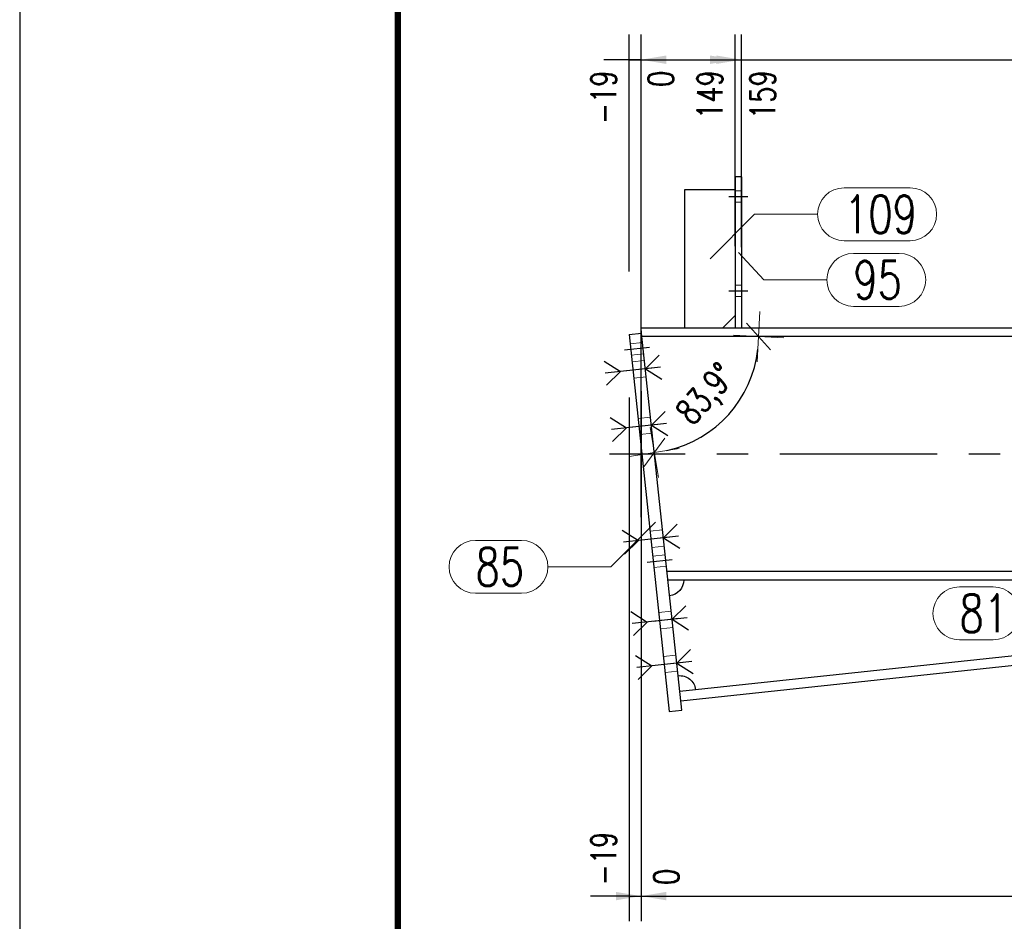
# Model space of a CAD drawing. Header units: millimetres. Extents: x 3526 to 4380, y 11541 to 12002.
# Tile 38 of 127: x 3528 to 3606, y 11751 to 11823. Entities that reach past the tile are written whole.
import ezdxf

# ---------------------------------------------------------------- set-up
doc = ezdxf.new("R2010")
doc.units = ezdxf.units.MM
doc.header["$LTSCALE"] = 10
doc.linetypes.add('HIDDEN', pattern=[0.375, 0.25, -0.125])
doc.linetypes.add('MITTE', pattern=[2, 1.25, -0.25, 0.25, -0.25])
doc.layers.get('Defpoints').update_dxf_attribs({"color": 1})
doc.layers.add('_FORMATKA', color=8, linetype='Continuous', plot=False)
for name, color, linetype, lineweight in [('_RAMKA', 7, 'Continuous', 35), ('PS_DIM', 4, 'Continuous', 13), ('PS_Hidden', 2, 'HIDDEN', 9), ('PS_Pos', 1, 'Continuous', 15), ('PS_SOLID', 7, 'Continuous', 30)]:
    doc.layers.add(name, color=color, linetype=linetype, lineweight=lineweight)
for name, color, linetype in [('PS_BOLT', 4, 'Continuous'), ('PS_MID', 5, 'MITTE'), ('PS_SHAPE', 3, 'Continuous')]:
    doc.layers.add(name, color=color, linetype=linetype)
doc.styles.add('simplex', font='simplex.shx', dxfattribs={"width": 0.75})
doc.dimstyles.new('1_20_GŁ_DS1-LS20', dxfattribs={"dimtxt": 2, "dimasz": 2, "dimexe": 2, "dimexo": 5, "dimgap": 1, "dimtad": 1, "dimjust": 4, "dimdec": 0, "dimlfac": 20, "dimtxsty": 'simplex', "dimblk1": 'NONE', "dimsah": 1, "dimcen": 2, "dimclrd": 256, "dimclre": 256, "dimclrt": 4, "dimadec": 1, "dimazin": 0, "dimtfac": 1, "dimtdec": 0, "dimtmove": 2, "dimatfit": 3, "dimfxl": 1, "dimarcsym": 0})
doc.dimstyles.new('1_20_PRZ', dxfattribs={"dimtxt": 2, "dimasz": 1, "dimexe": 2, "dimexo": 5, "dimgap": 1, "dimtad": 1, "dimdec": 0, "dimlfac": 20, "dimtxsty": 'simplex', "dimblk": 'dimznak', "dimcen": 2, "dimse1": 1, "dimse2": 1, "dimclrd": 256, "dimclrt": 4, "dimadec": 1, "dimazin": 0, "dimtfac": 1, "dimtdec": 0, "dimtix": 1, "dimtmove": 2, "dimatfit": 3, "dimldrblk": 'dim-grot', "dimfxl": 1, "dimarcsym": 0})

# ---------------------------------------------------------------- blocks, each defined once
blk = doc.blocks.new('dimznak')
at = {"color": 0}
for points in [[(0, 2), (0, -2)], [(-2, 0), (2, 0)]]:
    blk.add_lwpolyline(points, dxfattribs=at)
at = {"color": 2}
blk.add_lwpolyline([(1, 1), (-1, -1)], dxfattribs=at)
blk = doc.blocks.new('*D57')
at = {"layer": 'Defpoints', "color": 0, "transparency": 16777216}
for p in [(3576.995, 11797.673), (3577.024, 11797.396), (3660.459, 11797.396), (3582.206, 11789.73), (3580.189, 11767.743)]:
    blk.add_point(p, dxfattribs=at)
at = {"layer": 'PS_DIM', "lineweight": -2, "transparency": 16777216}
blk.add_arc((3577.024, 11797.396), 9.253, 282.28726, 353.80474, dxfattribs=at)
for p, rotation in [((3586.277, 11797.396), 86.90237159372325), ((3578.006, 11788.195), 189.1896311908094)]:
    blk.add_blockref('dimznak', p, dxfattribs=dict(at, rotation=rotation))
at = {"layer": 'PS_DIM', "color": 4, "transparency": 16777216, "insert": (3582.276, 11792.674), "char_height": 2, "attachment_point": 5, "rotation": 48.046, "style": 'simplex'}
blk.add_mtext('83,9°', dxfattribs=at)
blk = doc.blocks.new('dim-grot')
blk.add_hatch(color=256).paths.add_polyline_path([(0, 0), (-2, 0.5), (-2, -0.5)])
blk.add_lwpolyline([(0, 0), (-2, 0.5), (-2, -0.5), (0, 0)])
blk = doc.blocks.new('*D58')
at = {"layer": 'Defpoints', "color": 0, "transparency": 16777216}
for p in [(3579.087, 11778.071), (3660.459, 11778.071), (3619.801, 11776.545), (3649.883, 11776.69), (3580.03, 11769.235)]:
    blk.add_point(p, dxfattribs=at)
at = {"layer": 'PS_DIM', "lineweight": -2, "transparency": 16777216}
blk.add_arc((3662.822, 11778.071), 43.048, 181.33101, 184.76099, dxfattribs=at)
for p, rotation in [((3619.774, 11778.071), 90.66550559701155), ((3620.017, 11773.502), 275.4264971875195)]:
    blk.add_blockref('dimznak', p, dxfattribs=dict(at, rotation=rotation))
at = {"layer": 'PS_DIM', "color": 4, "transparency": 16777216, "insert": (3622.022, 11775.9), "char_height": 2, "attachment_point": 5, "rotation": 273.046, "style": 'simplex'}
blk.add_mtext('6,1°', dxfattribs=at)
blk = doc.blocks.new('*D65')
at = {"layer": 'Defpoints', "color": 0, "transparency": 16777216}
for p in [(3576.952, 11819.373), (3576, 11797.567), (3576.952, 11778.071)]:
    blk.add_point(p, dxfattribs=at)
at = {"layer": 'PS_DIM', "lineweight": -2, "transparency": 16777216}
for p, q in [((3576, 11802.567), (3576, 11821.373)), ((3576.952, 11783.071), (3576.952, 11821.373)), ((3576, 11819.373), (3574, 11819.373)), ((3576, 11819.373), (3576.952, 11819.373)), ((3578.952, 11819.373), (3580.952, 11819.373))]:
    blk.add_line(p, q, dxfattribs=at)
at = {"layer": 'PS_DIM', "transparency": 16777216}
blk.add_solid([(3578.952, 11819.707), (3578.952, 11819.04), (3576.952, 11819.373)], dxfattribs=at)
at = {"layer": 'PS_DIM', "color": 4, "transparency": 16777216, "insert": (3573.98, 11816.389), "char_height": 2, "attachment_point": 5, "rotation": 90, "style": 'simplex'}
blk.add_mtext('-19', dxfattribs=at)
blk = doc.blocks.new('_None')
blk = doc.blocks.new('*D66')
at = {"layer": 'Defpoints', "color": 0, "transparency": 16777216}
for p in [(3576.952, 11819.373), (3576.952, 11798.071), (3576.952, 11778.071)]:
    blk.add_point(p, dxfattribs=at)
at = {"layer": 'PS_DIM', "lineweight": -2, "transparency": 16777216}
for p, q in [((3576.952, 11803.071), (3576.952, 11821.373)), ((3576.952, 11783.071), (3576.952, 11821.373)), ((3576.952, 11819.373), (3574.952, 11819.373)), ((3578.952, 11819.373), (3580.952, 11819.373))]:
    blk.add_line(p, q, dxfattribs=at)
at = {"layer": 'PS_DIM', "transparency": 16777216}
blk.add_solid([(3578.952, 11819.707), (3578.952, 11819.04), (3576.952, 11819.373)], dxfattribs=at)
at = {"layer": 'PS_DIM', "color": 4, "transparency": 16777216, "insert": (3578.525, 11817.853), "char_height": 2, "attachment_point": 5, "rotation": 90, "style": 'simplex'}
blk.add_mtext('0', dxfattribs=at)
blk = doc.blocks.new('*D67')
at = {"layer": 'Defpoints', "color": 0, "transparency": 16777216}
for p in [(3584.426, 11819.373), (3584.426, 11799.573), (3576.952, 11778.071)]:
    blk.add_point(p, dxfattribs=at)
at = {"layer": 'PS_DIM', "lineweight": -2, "transparency": 16777216}
for p, q in [((3576.952, 11783.071), (3576.952, 11821.373)), ((3584.426, 11804.573), (3584.426, 11821.373)), ((3576.952, 11819.373), (3582.426, 11819.373))]:
    blk.add_line(p, q, dxfattribs=at)
at = {"layer": 'PS_DIM', "transparency": 16777216}
blk.add_solid([(3582.426, 11819.707), (3582.426, 11819.04), (3584.426, 11819.373)], dxfattribs=at)
at = {"layer": 'PS_DIM', "color": 4, "transparency": 16777216, "insert": (3582.406, 11816.603), "char_height": 2, "attachment_point": 5, "rotation": 90, "style": 'simplex'}
blk.add_mtext('149', dxfattribs=at)
blk = doc.blocks.new('*D68')
at = {"layer": 'Defpoints', "color": 0, "transparency": 16777216}
for p in [(3584.926, 11819.373), (3584.926, 11799.498), (3576.952, 11778.071)]:
    blk.add_point(p, dxfattribs=at)
at = {"layer": 'PS_DIM', "lineweight": -2, "transparency": 16777216}
for p, q in [((3576.952, 11783.071), (3576.952, 11821.373)), ((3584.926, 11804.498), (3584.926, 11821.373)), ((3576.952, 11819.373), (3582.926, 11819.373))]:
    blk.add_line(p, q, dxfattribs=at)
at = {"layer": 'PS_DIM', "transparency": 16777216}
blk.add_solid([(3582.926, 11819.707), (3582.926, 11819.04), (3584.926, 11819.373)], dxfattribs=at)
at = {"layer": 'PS_DIM', "color": 4, "transparency": 16777216, "insert": (3586.607, 11816.603), "char_height": 2, "attachment_point": 5, "rotation": 90, "style": 'simplex'}
blk.add_mtext('159', dxfattribs=at)
blk = doc.blocks.new('*D69')
at = {"layer": 'Defpoints', "color": 0, "transparency": 16777216}
for p in [(3674.709, 11819.373), (3674.709, 11799.729), (3576.952, 11778.071)]:
    blk.add_point(p, dxfattribs=at)
at = {"layer": 'PS_DIM', "lineweight": -2, "transparency": 16777216}
for p, q in [((3576.952, 11783.071), (3576.952, 11821.373)), ((3674.709, 11804.729), (3674.709, 11821.373)), ((3576.952, 11819.373), (3672.709, 11819.373))]:
    blk.add_line(p, q, dxfattribs=at)
at = {"layer": 'PS_DIM', "transparency": 16777216}
blk.add_solid([(3672.709, 11819.707), (3672.709, 11819.04), (3674.709, 11819.373)], dxfattribs=at)
at = {"layer": 'PS_DIM', "color": 4, "transparency": 16777216, "insert": (3672.689, 11815.746), "char_height": 2, "attachment_point": 5, "rotation": 90, "style": 'simplex'}
blk.add_mtext('2449', dxfattribs=at)
blk = doc.blocks.new('*D70')
at = {"layer": 'Defpoints', "color": 0, "transparency": 16777216}
for p in [(3675.209, 11819.373), (3675.209, 11799.681), (3576.952, 11778.071)]:
    blk.add_point(p, dxfattribs=at)
at = {"layer": 'PS_DIM', "lineweight": -2, "transparency": 16777216}
for p, q in [((3576.952, 11783.071), (3576.952, 11821.373)), ((3675.209, 11804.681), (3675.209, 11821.373)), ((3576.952, 11819.373), (3673.209, 11819.373))]:
    blk.add_line(p, q, dxfattribs=at)
at = {"layer": 'PS_DIM', "transparency": 16777216}
blk.add_solid([(3673.209, 11819.707), (3673.209, 11819.04), (3675.209, 11819.373)], dxfattribs=at)
at = {"layer": 'PS_DIM', "color": 4, "transparency": 16777216, "insert": (3677.266, 11815.746), "char_height": 2, "attachment_point": 5, "rotation": 90, "style": 'simplex'}
blk.add_mtext('2459', dxfattribs=at)
blk = doc.blocks.new('*D71')
at = {"layer": 'Defpoints', "color": 0, "transparency": 16777216}
for p in [(3699.209, 11819.373), (3699.209, 11799.865), (3576.952, 11778.071)]:
    blk.add_point(p, dxfattribs=at)
at = {"layer": 'PS_DIM', "lineweight": -2, "transparency": 16777216}
for p, q in [((3576.952, 11783.071), (3576.952, 11821.373)), ((3699.209, 11804.865), (3699.209, 11821.373)), ((3576.952, 11819.373), (3697.209, 11819.373))]:
    blk.add_line(p, q, dxfattribs=at)
at = {"layer": 'PS_DIM', "transparency": 16777216}
blk.add_solid([(3697.209, 11819.707), (3697.209, 11819.04), (3699.209, 11819.373)], dxfattribs=at)
at = {"layer": 'PS_DIM', "color": 4, "transparency": 16777216, "insert": (3697.189, 11815.746), "char_height": 2, "attachment_point": 5, "rotation": 90, "style": 'simplex'}
blk.add_mtext('4749', dxfattribs=at)
blk = doc.blocks.new('*D72')
at = {"layer": 'Defpoints', "color": 0, "transparency": 16777216}
for p in [(3699.709, 11819.373), (3699.709, 11799.788), (3576.952, 11778.071)]:
    blk.add_point(p, dxfattribs=at)
at = {"layer": 'PS_DIM', "lineweight": -2, "transparency": 16777216}
for p, q in [((3576.952, 11783.071), (3576.952, 11821.373)), ((3699.709, 11804.788), (3699.709, 11821.373)), ((3576.952, 11819.373), (3697.709, 11819.373))]:
    blk.add_line(p, q, dxfattribs=at)
at = {"layer": 'PS_DIM', "transparency": 16777216}
blk.add_solid([(3697.709, 11819.707), (3697.709, 11819.04), (3699.709, 11819.373)], dxfattribs=at)
at = {"layer": 'PS_DIM', "color": 4, "transparency": 16777216, "insert": (3701.353, 11815.746), "char_height": 2, "attachment_point": 5, "rotation": 90, "style": 'simplex'}
blk.add_mtext('4759', dxfattribs=at)
blk = doc.blocks.new('*D73')
at = {"layer": 'Defpoints', "color": 0, "transparency": 16777216}
for p in [(3723.709, 11819.373), (3723.709, 11799.824), (3576.952, 11778.071)]:
    blk.add_point(p, dxfattribs=at)
at = {"layer": 'PS_DIM', "lineweight": -2, "transparency": 16777216}
for p, q in [((3576.952, 11783.071), (3576.952, 11821.373)), ((3723.709, 11804.824), (3723.709, 11821.373)), ((3576.952, 11819.373), (3721.709, 11819.373))]:
    blk.add_line(p, q, dxfattribs=at)
at = {"layer": 'PS_DIM', "transparency": 16777216}
blk.add_solid([(3721.709, 11819.707), (3721.709, 11819.04), (3723.709, 11819.373)], dxfattribs=at)
at = {"layer": 'PS_DIM', "color": 4, "transparency": 16777216, "insert": (3721.689, 11815.746), "char_height": 2, "attachment_point": 5, "rotation": 90, "style": 'simplex'}
blk.add_mtext('7049', dxfattribs=at)
blk = doc.blocks.new('*D74')
at = {"layer": 'Defpoints', "color": 0, "transparency": 16777216}
for p in [(3724.209, 11819.373), (3724.209, 11799.758), (3576.952, 11778.071)]:
    blk.add_point(p, dxfattribs=at)
at = {"layer": 'PS_DIM', "lineweight": -2, "transparency": 16777216}
for p, q in [((3576.952, 11783.071), (3576.952, 11821.373)), ((3724.209, 11804.758), (3724.209, 11821.373)), ((3576.952, 11819.373), (3722.209, 11819.373))]:
    blk.add_line(p, q, dxfattribs=at)
at = {"layer": 'PS_DIM', "transparency": 16777216}
blk.add_solid([(3722.209, 11819.707), (3722.209, 11819.04), (3724.209, 11819.373)], dxfattribs=at)
at = {"layer": 'PS_DIM', "color": 4, "transparency": 16777216, "insert": (3725.965, 11815.746), "char_height": 2, "attachment_point": 5, "rotation": 90, "style": 'simplex'}
blk.add_mtext('7059', dxfattribs=at)
blk = doc.blocks.new('*D75')
at = {"layer": 'Defpoints', "color": 0, "transparency": 16777216}
for p in [(3752.511, 11819.373), (3752.511, 11792.447), (3576.952, 11778.071)]:
    blk.add_point(p, dxfattribs=at)
at = {"layer": 'PS_DIM', "lineweight": -2, "transparency": 16777216}
for p, q in [((3576.952, 11783.071), (3576.952, 11821.373)), ((3752.511, 11797.447), (3752.511, 11821.373)), ((3576.952, 11819.373), (3750.511, 11819.373))]:
    blk.add_line(p, q, dxfattribs=at)
at = {"layer": 'PS_DIM', "transparency": 16777216}
blk.add_solid([(3750.511, 11819.707), (3750.511, 11819.04), (3752.511, 11819.373)], dxfattribs=at)
at = {"layer": 'PS_DIM', "color": 4, "transparency": 16777216, "insert": (3750.491, 11815.746), "char_height": 2, "attachment_point": 5, "rotation": 90, "style": 'simplex'}
blk.add_mtext('7626', dxfattribs=at)
blk = doc.blocks.new('*D76')
at = {"layer": 'Defpoints', "color": 0, "transparency": 16777216}
for p in [(3838.709, 11819.373), (3838.709, 11799.542), (3576.952, 11778.071)]:
    blk.add_point(p, dxfattribs=at)
at = {"layer": 'PS_DIM', "lineweight": -2, "transparency": 16777216}
for p, q in [((3576.952, 11783.071), (3576.952, 11821.373)), ((3838.709, 11804.542), (3838.709, 11821.373)), ((3576.952, 11819.373), (3836.709, 11819.373))]:
    blk.add_line(p, q, dxfattribs=at)
at = {"layer": 'PS_DIM', "transparency": 16777216}
blk.add_solid([(3836.709, 11819.707), (3836.709, 11819.04), (3838.709, 11819.373)], dxfattribs=at)
at = {"layer": 'PS_DIM', "color": 4, "transparency": 16777216, "insert": (3836.689, 11815.746), "char_height": 2, "attachment_point": 5, "rotation": 90, "style": 'simplex'}
blk.add_mtext('9349', dxfattribs=at)
blk = doc.blocks.new('*D77')
at = {"layer": 'Defpoints', "color": 0, "transparency": 16777216}
for p in [(3839.209, 11819.373), (3839.209, 11799.42), (3576.952, 11778.071)]:
    blk.add_point(p, dxfattribs=at)
at = {"layer": 'PS_DIM', "lineweight": -2, "transparency": 16777216}
for p, q in [((3576.952, 11783.071), (3576.952, 11821.373)), ((3839.209, 11804.42), (3839.209, 11821.373)), ((3576.952, 11819.373), (3837.209, 11819.373))]:
    blk.add_line(p, q, dxfattribs=at)
at = {"layer": 'PS_DIM', "transparency": 16777216}
blk.add_solid([(3837.209, 11819.707), (3837.209, 11819.04), (3839.209, 11819.373)], dxfattribs=at)
at = {"layer": 'PS_DIM', "color": 4, "transparency": 16777216, "insert": (3841.018, 11815.746), "char_height": 2, "attachment_point": 5, "rotation": 90, "style": 'simplex'}
blk.add_mtext('9359', dxfattribs=at)
blk = doc.blocks.new('*D78')
at = {"layer": 'Defpoints', "color": 0, "transparency": 16777216}
for p in [(3867.861, 11819.373), (3576.952, 11778.071), (3867.861, 11778.071)]:
    blk.add_point(p, dxfattribs=at)
at = {"layer": 'PS_DIM', "lineweight": -2, "transparency": 16777216}
for p, q in [((3576.952, 11783.071), (3576.952, 11821.373)), ((3867.861, 11783.071), (3867.861, 11821.373)), ((3576.952, 11819.373), (3865.861, 11819.373))]:
    blk.add_line(p, q, dxfattribs=at)
at = {"layer": 'PS_DIM', "transparency": 16777216}
blk.add_solid([(3865.861, 11819.707), (3865.861, 11819.04), (3867.861, 11819.373)], dxfattribs=at)
at = {"layer": 'PS_DIM', "color": 4, "transparency": 16777216, "insert": (3865.841, 11815.71), "char_height": 2, "attachment_point": 5, "rotation": 90, "style": 'simplex'}
blk.add_mtext('9933', dxfattribs=at)
blk = doc.blocks.new('*D79')
at = {"layer": 'Defpoints', "color": 0, "transparency": 16777216}
for p in [(3870.542, 11819.373), (3576.952, 11778.071), (3870.542, 11762.38)]:
    blk.add_point(p, dxfattribs=at)
at = {"layer": 'PS_DIM', "lineweight": -2, "transparency": 16777216}
for p, q in [((3576.952, 11783.071), (3576.952, 11821.373)), ((3870.542, 11767.38), (3870.542, 11821.373)), ((3576.952, 11819.373), (3868.542, 11819.373))]:
    blk.add_line(p, q, dxfattribs=at)
at = {"layer": 'PS_DIM', "transparency": 16777216}
blk.add_solid([(3868.542, 11819.707), (3868.542, 11819.04), (3870.542, 11819.373)], dxfattribs=at)
at = {"layer": 'PS_DIM', "color": 4, "transparency": 16777216, "insert": (3872.244, 11815.746), "char_height": 2, "attachment_point": 5, "rotation": 90, "style": 'simplex'}
blk.add_mtext('9986', dxfattribs=at)
blk = doc.blocks.new('*D81')
at = {"layer": 'Defpoints', "color": 0, "transparency": 16777216}
for p in [(3576, 11797.567), (3576.952, 11778.071), (3576.952, 11752.982)]:
    blk.add_point(p, dxfattribs=at)
at = {"layer": 'PS_DIM', "lineweight": -2, "transparency": 16777216}
for p, q in [((3576, 11792.567), (3576, 11750.982)), ((3576.952, 11773.071), (3576.952, 11750.982)), ((3576, 11752.982), (3574, 11752.982)), ((3576, 11752.982), (3576.952, 11752.982)), ((3578.952, 11752.982), (3580.952, 11752.982))]:
    blk.add_line(p, q, dxfattribs=at)
at = {"layer": 'PS_DIM', "transparency": 16777216}
blk.add_solid([(3578.952, 11753.315), (3578.952, 11752.649), (3576.952, 11752.982)], dxfattribs=at)
at = {"layer": 'PS_DIM', "color": 4, "transparency": 16777216, "insert": (3573.98, 11755.966), "char_height": 2, "attachment_point": 5, "rotation": 90, "style": 'simplex'}
blk.add_mtext('-19', dxfattribs=at)
blk = doc.blocks.new('*D82')
at = {"layer": 'Defpoints', "color": 0, "transparency": 16777216}
for p in [(3576.952, 11798.071), (3576.952, 11778.071), (3576.952, 11752.982)]:
    blk.add_point(p, dxfattribs=at)
at = {"layer": 'PS_DIM', "lineweight": -2, "transparency": 16777216}
for p, q in [((3576.952, 11793.071), (3576.952, 11750.982)), ((3576.952, 11773.071), (3576.952, 11750.982)), ((3574.952, 11752.982), (3572.952, 11752.982)), ((3576.952, 11752.982), (3578.952, 11752.982))]:
    blk.add_line(p, q, dxfattribs=at)
at = {"layer": 'PS_DIM', "transparency": 16777216}
blk.add_solid([(3574.952, 11753.315), (3574.952, 11752.649), (3576.952, 11752.982)], dxfattribs=at)
at = {"layer": 'PS_DIM', "color": 4, "transparency": 16777216, "insert": (3578.956, 11754.502), "char_height": 2, "attachment_point": 5, "rotation": 90, "style": 'simplex'}
blk.add_mtext('0', dxfattribs=at)
blk = doc.blocks.new('*D83')
at = {"layer": 'Defpoints', "color": 0, "transparency": 16777216}
for p in [(3576.952, 11778.071), (3649.959, 11778.071), (3649.959, 11752.982)]:
    blk.add_point(p, dxfattribs=at)
at = {"layer": 'PS_DIM', "lineweight": -2, "transparency": 16777216}
for p, q in [((3576.952, 11773.071), (3576.952, 11750.982)), ((3649.959, 11773.071), (3649.959, 11750.982)), ((3576.952, 11752.982), (3647.959, 11752.982))]:
    blk.add_line(p, q, dxfattribs=at)
at = {"layer": 'PS_DIM', "transparency": 16777216}
blk.add_solid([(3647.959, 11753.315), (3647.959, 11752.649), (3649.959, 11752.982)], dxfattribs=at)
at = {"layer": 'PS_DIM', "color": 4, "transparency": 16777216, "insert": (3647.939, 11756.502), "char_height": 2, "attachment_point": 5, "rotation": 90, "style": 'simplex'}
blk.add_mtext('1460', dxfattribs=at)
blk = doc.blocks.new('*D84')
at = {"layer": 'Defpoints', "color": 0, "transparency": 16777216}
for p in [(3576.952, 11778.071), (3650.709, 11778.071), (3650.709, 11752.982)]:
    blk.add_point(p, dxfattribs=at)
at = {"layer": 'PS_DIM', "lineweight": -2, "transparency": 16777216}
for p, q in [((3576.952, 11773.071), (3576.952, 11750.982)), ((3650.709, 11773.071), (3650.709, 11750.982)), ((3576.952, 11752.982), (3648.709, 11752.982))]:
    blk.add_line(p, q, dxfattribs=at)
at = {"layer": 'PS_DIM', "transparency": 16777216}
blk.add_solid([(3648.709, 11753.315), (3648.709, 11752.649), (3650.709, 11752.982)], dxfattribs=at)
at = {"layer": 'PS_DIM', "color": 4, "transparency": 16777216, "insert": (3653.346, 11756.502), "char_height": 2, "attachment_point": 5, "rotation": 90, "style": 'simplex'}
blk.add_mtext('1475', dxfattribs=at)
blk = doc.blocks.new('*D85')
at = {"layer": 'Defpoints', "color": 0, "transparency": 16777216}
for p in [(3724.609, 11782.746), (3576.952, 11778.071), (3724.609, 11752.982)]:
    blk.add_point(p, dxfattribs=at)
at = {"layer": 'PS_DIM', "lineweight": -2, "transparency": 16777216}
for p, q in [((3724.609, 11777.746), (3724.609, 11750.982)), ((3576.952, 11773.071), (3576.952, 11750.982)), ((3576.952, 11752.982), (3722.609, 11752.982))]:
    blk.add_line(p, q, dxfattribs=at)
at = {"layer": 'PS_DIM', "transparency": 16777216}
blk.add_solid([(3722.609, 11753.315), (3722.609, 11752.649), (3724.609, 11752.982)], dxfattribs=at)
at = {"layer": 'PS_DIM', "color": 4, "transparency": 16777216, "insert": (3722.589, 11756.645), "char_height": 2, "attachment_point": 5, "rotation": 90, "style": 'simplex'}
blk.add_mtext('7067', dxfattribs=at)
blk = doc.blocks.new('*D86')
at = {"layer": 'Defpoints', "color": 0, "transparency": 16777216}
for p in [(3576.952, 11778.071), (3752.861, 11777.882), (3752.861, 11752.982)]:
    blk.add_point(p, dxfattribs=at)
at = {"layer": 'PS_DIM', "lineweight": -2, "transparency": 16777216}
for p, q in [((3576.952, 11773.071), (3576.952, 11750.982)), ((3752.861, 11772.882), (3752.861, 11750.982)), ((3576.952, 11752.982), (3750.861, 11752.982))]:
    blk.add_line(p, q, dxfattribs=at)
at = {"layer": 'PS_DIM', "transparency": 16777216}
blk.add_solid([(3750.861, 11753.315), (3750.861, 11752.649), (3752.861, 11752.982)], dxfattribs=at)
at = {"layer": 'PS_DIM', "color": 4, "transparency": 16777216, "insert": (3750.841, 11756.645), "char_height": 2, "attachment_point": 5, "rotation": 90, "style": 'simplex'}
blk.add_mtext('7633', dxfattribs=at)
blk = doc.blocks.new('*D87')
at = {"layer": 'Defpoints', "color": 0, "transparency": 16777216}
for p in [(3839.609, 11782.746), (3576.952, 11778.071), (3839.609, 11752.982)]:
    blk.add_point(p, dxfattribs=at)
at = {"layer": 'PS_DIM', "lineweight": -2, "transparency": 16777216}
for p, q in [((3839.609, 11777.746), (3839.609, 11750.982)), ((3576.952, 11773.071), (3576.952, 11750.982)), ((3576.952, 11752.982), (3837.609, 11752.982))]:
    blk.add_line(p, q, dxfattribs=at)
at = {"layer": 'PS_DIM', "transparency": 16777216}
blk.add_solid([(3837.609, 11753.315), (3837.609, 11752.649), (3839.609, 11752.982)], dxfattribs=at)
at = {"layer": 'PS_DIM', "color": 4, "transparency": 16777216, "insert": (3837.589, 11756.645), "char_height": 2, "attachment_point": 5, "rotation": 90, "style": 'simplex'}
blk.add_mtext('9367', dxfattribs=at)
blk = doc.blocks.new('*D88')
at = {"layer": 'Defpoints', "color": 0, "transparency": 16777216}
for p in [(3576.952, 11778.071), (3867.861, 11778.071), (3867.861, 11752.982)]:
    blk.add_point(p, dxfattribs=at)
at = {"layer": 'PS_DIM', "lineweight": -2, "transparency": 16777216}
for p, q in [((3576.952, 11773.071), (3576.952, 11750.982)), ((3867.861, 11773.071), (3867.861, 11750.982)), ((3576.952, 11752.982), (3865.861, 11752.982))]:
    blk.add_line(p, q, dxfattribs=at)
at = {"layer": 'PS_DIM', "transparency": 16777216}
blk.add_solid([(3865.861, 11753.315), (3865.861, 11752.649), (3867.861, 11752.982)], dxfattribs=at)
at = {"layer": 'PS_DIM', "color": 4, "transparency": 16777216, "insert": (3865.841, 11756.645), "char_height": 2, "attachment_point": 5, "rotation": 90, "style": 'simplex'}
blk.add_mtext('9933', dxfattribs=at)
blk = doc.blocks.new('*D89')
at = {"layer": 'Defpoints', "color": 0, "transparency": 16777216}
for p in [(3576.952, 11778.071), (3870.542, 11762.38), (3870.542, 11752.982)]:
    blk.add_point(p, dxfattribs=at)
at = {"layer": 'PS_DIM', "lineweight": -2, "transparency": 16777216}
for p, q in [((3576.952, 11773.071), (3576.952, 11750.982)), ((3870.542, 11757.38), (3870.542, 11750.982)), ((3576.952, 11752.982), (3868.542, 11752.982))]:
    blk.add_line(p, q, dxfattribs=at)
at = {"layer": 'PS_DIM', "transparency": 16777216}
blk.add_solid([(3868.542, 11753.315), (3868.542, 11752.649), (3870.542, 11752.982)], dxfattribs=at)
at = {"layer": 'PS_DIM', "color": 4, "transparency": 16777216, "insert": (3872.449, 11756.609), "char_height": 2, "attachment_point": 5, "rotation": 90, "style": 'simplex'}
blk.add_mtext('9986', dxfattribs=at)
blk = doc.blocks.new('*X546')
at = {"color": 30, "linetype": 'Continuous'}
for p, q in [((3579.821, 11782.497), (3578.73, 11781.415)), ((3575.446, 11782.03), (3576.741, 11781.203)), ((3579.923, 11781.543), (3575.548, 11781.076)), ((3576.741, 11781.203), (3575.65, 11780.121)), ((3578.73, 11781.415), (3580.025, 11780.588))]:
    blk.add_line(p, q, dxfattribs=at)
blk = doc.blocks.new('*X551')
at = {"layer": 'PS_Hidden', "color": 2, "linetype": 'HIDDEN'}
for p, q in [((3584.926, 11808.971), (3584.426, 11808.971)), ((3584.926, 11808.071), (3584.426, 11808.071)), ((3584.926, 11801.471), (3584.426, 11801.471)), ((3584.926, 11800.571), (3584.426, 11800.571)), ((3576.08, 11796.821), (3577.074, 11796.927)), ((3576.175, 11795.926), (3577.17, 11796.032)), ((3576.234, 11795.379), (3577.228, 11795.486)), ((3576.372, 11794.087), (3577.366, 11794.193)), ((3576.711, 11790.905), (3577.706, 11791.011)), ((3576.849, 11789.612), (3577.844, 11789.718)), ((3577.666, 11781.956), (3578.661, 11782.062)), ((3577.804, 11780.663), (3578.799, 11780.769)), ((3577.879, 11779.967), (3578.873, 11780.073)), ((3577.974, 11779.072), (3578.968, 11779.178)), ((3578.356, 11775.492), (3579.351, 11775.598)), ((3578.494, 11774.2), (3579.488, 11774.306)), ((3578.728, 11772.012), (3579.722, 11772.118)), ((3578.866, 11770.719), (3579.86, 11770.826))]:
    blk.add_line(p, q, dxfattribs=at)
at = {"layer": 'PS_MID', "color": 5, "linetype": 'MITTE'}
for p, q in [((3583.926, 11808.521), (3585.426, 11808.521)), ((3583.926, 11808.521), (3585.426, 11808.521)), ((3583.926, 11808.521), (3585.426, 11808.521)), ((3583.926, 11808.521), (3585.426, 11808.521)), ((3583.926, 11801.021), (3585.426, 11801.021)), ((3583.926, 11801.021), (3585.426, 11801.021)), ((3583.926, 11801.021), (3585.426, 11801.021)), ((3583.926, 11801.021), (3585.426, 11801.021)), ((3577.619, 11796.533), (3575.63, 11796.321)), ((3577.619, 11796.533), (3575.63, 11796.321)), ((3577.794, 11794.892), (3575.805, 11794.68)), ((3577.794, 11794.892), (3575.805, 11794.68)), ((3578.272, 11790.418), (3576.283, 11790.205)), ((3578.272, 11790.418), (3576.283, 11790.205)), ((3660.459, 11788.071), (3574.452, 11788.071)), ((3579.227, 11781.468), (3577.238, 11781.256)), ((3579.227, 11781.468), (3577.238, 11781.256)), ((3579.418, 11779.679), (3577.429, 11779.466)), ((3579.418, 11779.679), (3577.429, 11779.466)), ((3579.917, 11775.005), (3577.928, 11774.793)), ((3579.917, 11775.005), (3577.928, 11774.793)), ((3580.288, 11771.525), (3578.299, 11771.313)), ((3580.288, 11771.525), (3578.299, 11771.313))]:
    blk.add_line(p, q, dxfattribs=at)
at = {"layer": 'PS_SOLID', "color": 7, "linetype": 'Continuous'}
for p, q in [((3584.426, 11810.071), (3584.426, 11798.071)), ((3584.926, 11810.071), (3584.426, 11810.071)), ((3584.926, 11810.071), (3584.926, 11798.071)), ((3580.426, 11798.071), (3580.426, 11809.071)), ((3580.426, 11809.071), (3584.426, 11809.071)), ((3583.426, 11798.071), (3584.426, 11799.071)), ((3660.459, 11798.071), (3576.952, 11798.071)), ((3576.995, 11797.673), (3576.952, 11798.071)), ((3576, 11797.567), (3576.995, 11797.673)), ((3576, 11797.567), (3579.195, 11767.637)), ((3580.189, 11767.743), (3576.995, 11797.673)), ((3660.459, 11797.396), (3577.024, 11797.396)), ((3660.459, 11778.746), (3579.015, 11778.746)), ((3660.459, 11778.071), (3579.087, 11778.071)), ((3649.883, 11776.69), (3580.03, 11769.235)), ((3580.109, 11768.489), (3649.963, 11775.944)), ((3579.195, 11767.637), (3580.189, 11767.743))]:
    blk.add_line(p, q, dxfattribs=at)
at = {"layer": 'PS_SOLID', "extrusion": (0, 0, -1)}
for centre, start, end in [((-3579.087, 11778.071), 180, 263.908), ((-3580.03, 11769.235), 83.908, 173.908)]:
    blk.add_arc(centre, 1.25, start, end, dxfattribs=at)
blk = doc.blocks.new('*X552')
at = {"color": 30, "linetype": 'Continuous'}
for p, q in [((3576.136, 11775.567), (3577.431, 11774.74)), ((3580.511, 11776.034), (3579.42, 11774.952)), ((3580.613, 11775.079), (3576.238, 11774.613)), ((3577.431, 11774.74), (3576.339, 11773.658)), ((3579.42, 11774.952), (3580.715, 11774.125))]:
    blk.add_line(p, q, dxfattribs=at)
blk = doc.blocks.new('*X553')
at = {"color": 30, "linetype": 'Continuous'}
for p, q in [((3574.491, 11790.98), (3575.786, 11790.152)), ((3578.866, 11791.447), (3577.775, 11790.365)), ((3578.968, 11790.492), (3574.593, 11790.025)), ((3577.775, 11790.365), (3579.07, 11789.537)), ((3575.786, 11790.152), (3574.695, 11789.07))]:
    blk.add_line(p, q, dxfattribs=at)
blk = doc.blocks.new('*X555')
at = {"color": 30, "linetype": 'Continuous'}
for p, q in [((3580.882, 11772.554), (3579.791, 11771.472)), ((3576.507, 11772.087), (3577.802, 11771.26)), ((3580.984, 11771.599), (3576.609, 11771.132)), ((3579.791, 11771.472), (3581.086, 11770.645)), ((3577.802, 11771.26), (3576.711, 11770.178))]:
    blk.add_line(p, q, dxfattribs=at)
blk = doc.blocks.new('*X559')
at = {"color": 30, "linetype": 'Continuous'}
for p, q in [((3578.388, 11795.921), (3577.297, 11794.839)), ((3574.013, 11795.454), (3575.308, 11794.627)), ((3578.49, 11794.967), (3574.115, 11794.5)), ((3575.308, 11794.627), (3574.217, 11793.545)), ((3577.297, 11794.839), (3578.592, 11794.012))]:
    blk.add_line(p, q, dxfattribs=at)
blk = doc.blocks.new('*X574')
at = {"color": 1}
for p, q in [((3593.062, 11809.206), (3598.312, 11809.206)), ((3582.426, 11803.571), (3585.962, 11807.106)), ((3585.962, 11807.106), (3590.962, 11807.106)), ((3593.062, 11805.006), (3598.312, 11805.006))]:
    blk.add_line(p, q, dxfattribs=at)
for centre, start, end in [((3593.062, 11807.106), 90, 270), ((3598.312, 11807.106), 270, 90)]:
    blk.add_arc(centre, 2.1, start, end, dxfattribs=at)
at = {"color": 2, "style": 'simplex', "width": 0.75}
blk.add_text('109', height=3, dxfattribs=at).set_placement((3593.062, 11805.606))
blk = doc.blocks.new('*X575')
at = {"color": 1}
for p, q in [((3584.676, 11804.071), (3586.699, 11801.897)), ((3593.799, 11803.997), (3597.442, 11803.997)), ((3586.699, 11801.897), (3591.699, 11801.897)), ((3593.799, 11799.797), (3597.442, 11799.797))]:
    blk.add_line(p, q, dxfattribs=at)
for centre, start, end in [((3593.799, 11801.897), 90, 270), ((3597.442, 11801.897), 270, 90)]:
    blk.add_arc(centre, 2.1, start, end, dxfattribs=at)
at = {"color": 2, "style": 'simplex', "width": 0.75}
blk.add_text('95', height=3, dxfattribs=at).set_placement((3593.799, 11800.397))
blk = doc.blocks.new('*X576')
at = {"color": 1}
for p, q in [((3578.095, 11782.655), (3574.559, 11779.119)), ((3563.816, 11781.219), (3567.459, 11781.219)), ((3569.559, 11779.119), (3574.559, 11779.119)), ((3563.816, 11777.019), (3567.459, 11777.019))]:
    blk.add_line(p, q, dxfattribs=at)
for centre, start, end in [((3563.816, 11779.119), 90, 270), ((3567.459, 11779.119), 270, 90)]:
    blk.add_arc(centre, 2.1, start, end, dxfattribs=at)
at = {"color": 2, "style": 'simplex', "width": 0.75}
blk.add_text('85', height=3, dxfattribs=at).set_placement((3563.816, 11777.619))
blk = doc.blocks.new('*X582')
at = {"color": 1}
for p, q in [((3602.221, 11777.527), (3604.9, 11777.527)), ((3607, 11775.427), (3612, 11775.427)), ((3614.589, 11773.719), (3612, 11775.427)), ((3602.221, 11773.327), (3604.9, 11773.327))]:
    blk.add_line(p, q, dxfattribs=at)
for centre, start, end in [((3602.221, 11775.427), 90, 270), ((3604.9, 11775.427), 270, 90)]:
    blk.add_arc(centre, 2.1, start, end, dxfattribs=at)
at = {"color": 2, "style": 'simplex', "width": 0.75}
blk.add_text('81', height=3, dxfattribs=at).set_placement((3602.221, 11773.927))

msp = doc.modelspace()

# ---------------------------------------------------------------- linework, layer by layer
at = {"layer": '_FORMATKA', "lineweight": -3}
msp.add_lwpolyline([(3527.638, 11553.623), (4377.638, 11553.623), (4377.638, 11973.623), (3527.638, 11973.623)], close=True, dxfattribs=at)
at = {"layer": '_RAMKA', "lineweight": -3, "const_width": 0.5}
msp.add_lwpolyline([(3557.638, 11563.623), (4367.638, 11563.623), (4367.638, 11963.623), (3557.638, 11963.623)], close=True, dxfattribs=at)

# ---------------------------------------------------------------- block references
at = {"layer": 'PS_BOLT', "color": 30}
for name in ['*X559', '*X553', '*X546', '*X552', '*X555']:
    msp.add_blockref(name, (0, 0), dxfattribs=at)
at = {"layer": 'PS_Pos'}
for name in ['*X574', '*X575', '*X576', '*X582']:
    msp.add_blockref(name, (0, 0), dxfattribs=at)
at = {"layer": 'PS_SHAPE'}
msp.add_blockref('*X551', (0, 0), dxfattribs=at)

# ---------------------------------------------------------------- dimensions: what is measured, and where the dimension line sits
at = {"layer": 'PS_DIM'}
for base, p1, p2, text, picture, middle in [((3576.952, 11819.373), (3576, 11797.567), (3576.952, 11778.071), '-19', '*D65', (3573.98, 11816.389)), ((3576.952, 11819.373), (3576.952, 11798.071), (3576.952, 11778.071), '0', '*D66', (3578.525, 11817.853)), ((3674.709, 11819.373), (3576.952, 11778.071), (3674.709, 11799.729), '2449', '*D69', (3672.689, 11815.746)), ((3675.209, 11819.373), (3576.952, 11778.071), (3675.209, 11799.681), '2459', '*D70', (3677.266, 11815.746)), ((3699.209, 11819.373), (3576.952, 11778.071), (3699.209, 11799.865), '4749', '*D71', (3697.189, 11815.746)), ((3699.709, 11819.373), (3576.952, 11778.071), (3699.709, 11799.788), '4759', '*D72', (3701.353, 11815.746)), ((3723.709, 11819.373), (3576.952, 11778.071), (3723.709, 11799.824), '7049', '*D73', (3721.689, 11815.746)), ((3724.209, 11819.373), (3576.952, 11778.071), (3724.209, 11799.758), '7059', '*D74', (3725.965, 11815.746)), ((3752.511, 11819.373), (3576.952, 11778.071), (3752.511, 11792.447), '7626', '*D75', (3750.491, 11815.746)), ((3838.709, 11819.373), (3576.952, 11778.071), (3838.709, 11799.542), '9349', '*D76', (3836.689, 11815.746)), ((3839.209, 11819.373), (3576.952, 11778.071), (3839.209, 11799.42), '9359', '*D77', (3841.018, 11815.746)), ((3867.861, 11819.373), (3576.952, 11778.071), (3867.861, 11778.071), '9933', '*D78', (3865.841, 11815.71)), ((3870.542, 11819.373), (3576.952, 11778.071), (3870.542, 11762.38), '9986', '*D79', (3872.244, 11815.746)), ((3576.952, 11752.982), (3576.952, 11798.071), (3576.952, 11778.071), '0', '*D82', (3578.956, 11754.502)), ((3576.952, 11752.982), (3576, 11797.567), (3576.952, 11778.071), '-19', '*D81', (3573.98, 11755.966)), ((3724.609, 11752.982), (3576.952, 11778.071), (3724.609, 11782.746), '7067', '*D85', (3722.589, 11756.645)), ((3839.609, 11752.982), (3576.952, 11778.071), (3839.609, 11782.746), '9367', '*D87', (3837.589, 11756.645)), ((3752.861, 11752.982), (3576.952, 11778.071), (3752.861, 11777.882), '7633', '*D86', (3750.841, 11756.645)), ((3867.861, 11752.982), (3576.952, 11778.071), (3867.861, 11778.071), '9933', '*D88', (3865.841, 11756.645)), ((3870.542, 11752.982), (3576.952, 11778.071), (3870.542, 11762.38), '9986', '*D89', (3872.449, 11756.609))]:
    dim = msp.add_linear_dim(base=base, p1=p1, p2=p2, text=text, dimstyle='1_20_GŁ_DS1-LS20', dxfattribs=at)
    dim.commit()
    dim.dimension.update_dxf_attribs({"geometry": picture, "text_midpoint": middle, "dimtype": 128, "text_rotation": 90})
for base, p2, picture, middle in [((3584.426, 11819.373), (3584.426, 11799.573), '*D67', (3582.406, 11816.603)), ((3584.926, 11819.373), (3584.926, 11799.498), '*D68', (3586.607, 11816.603)), ((3649.959, 11752.982), (3649.959, 11778.071), '*D83', (3647.939, 11756.502)), ((3650.709, 11752.982), (3650.709, 11778.071), '*D84', (3653.346, 11756.502))]:
    dim = msp.add_linear_dim(base=base, p1=(3576.952, 11778.071), p2=p2, dimstyle='1_20_GŁ_DS1-LS20', dxfattribs=at)
    dim.commit()
    dim.dimension.update_dxf_attribs({"geometry": picture, "text_midpoint": middle, "dimtype": 128, "text_rotation": 90})
for base, line1, line2, picture, middle in [((3582.206, 11789.73), ((3660.459, 11797.396), (3577.024, 11797.396)), ((3580.189, 11767.743), (3576.995, 11797.673)), '*D57', (3582.276, 11792.674)), ((3619.801, 11776.545), ((3660.459, 11778.071), (3579.087, 11778.071)), ((3649.883, 11776.69), (3580.03, 11769.235)), '*D58', (3622.022, 11775.9))]:
    dim = msp.add_angular_dim_2l(base=base, line1=line1, line2=line2, dimstyle='1_20_PRZ', dxfattribs=at)
    dim.commit()
    dim.dimension.update_dxf_attribs({"geometry": picture, "text_midpoint": middle})

doc.saveas('drawing.dxf')
